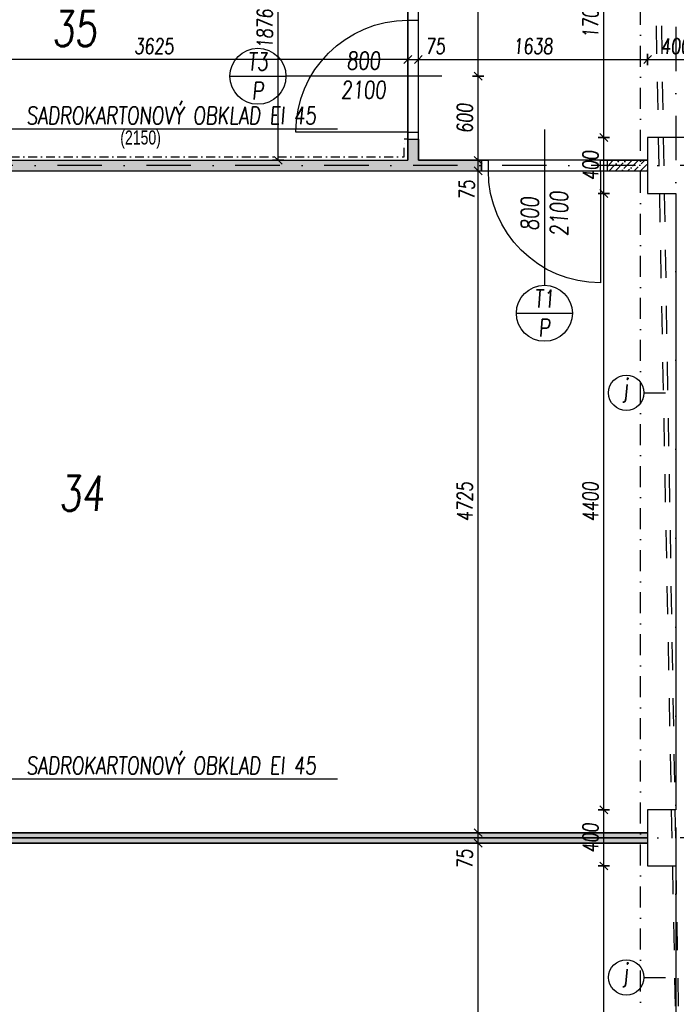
# Model space of a CAD drawing. Header units: millimetres. Extents: x 247761 to 294611, y 172579 to 236863.
# Tile 140 of 256: x 252026 to 256715, y 185268 to 192297. Entities that reach past the tile are written whole.
import ezdxf
from ezdxf.enums import TextEntityAlignment as Align

# ---------------------------------------------------------------- set-up
doc = ezdxf.new("R2010")
doc.units = ezdxf.units.MM
for name, pattern in [('CK_Čerchovaná 50', [6, 3, -1.5, 0, -1.5]), ('ČERCHOVANÁ', [25.4, 12.7, -6.35, 0, -6.35]), ('ČÁRKOVANÁ01-01', [2, 1, -1])]:
    doc.linetypes.add(name, pattern=pattern)
doc.layers.add('DVERE', color=7, linetype='Continuous', true_color=0xf00000)
for name, color, linetype in [('KOTY', 7, 'Continuous'), ('KOTY 50', 7, 'Continuous'), ('KOTY-DVERE', 8, 'Continuous'), ('NOVA', 240, 'Continuous'), ('NOVÁ TENKÁ', 240, 'Continuous'), ('NOVÁ TLUSTÁ', 240, 'Continuous'), ('OBKLAD', 240, 'ČERCHOVANÁ'), ('OSY', 7, 'Continuous'), ('POPIS2', 2, 'Continuous'), ('TENKA', 4, 'Continuous'), ('ŠRAFA', 253, 'Continuous'), ('ŽB', 3, 'Continuous')]:
    doc.layers.add(name, color=color, linetype=linetype)
doc.layers.add('PLOCHY K PRONÁJMU', color=200, linetype='Continuous', plot=False)
doc.layers.add('PLOCHY_MISTNOSTI', color=180, linetype='Continuous', plot=False)
doc.styles.add('CS-ROMANS', font='romans.shx', dxfattribs={"width": 0.75, "oblique": 5})
doc.styles.get("Standard").update_dxf_attribs({"font": 'arial.ttf'})
doc.dimstyles.new('A_KÓTA_50', dxfattribs={"dimtxt": 110, "dimasz": 2, "dimexe": 100, "dimexo": 1500, "dimgap": 40, "dimtad": 1, "dimrnd": 1, "dimdsep": 46, "dimtxsty": 'CS-ROMANS', "dimblk": 'KOT_CARA20', "dimcen": 45, "dimse1": 1, "dimse2": 1, "dimclrd": 256, "dimclre": 256, "dimclrt": 256, "dimadec": 0, "dimazin": 0, "dimtfac": 1, "dimtix": 1, "dimtmove": 2, "dimatfit": 3, "dimldrblk": 'OBLIQUE', "dimfxl": 0, "dimtolj": 1, "dimarcsym": 0})

# ---------------------------------------------------------------- blocks, each defined once
blk = doc.blocks.new('KOT_CARA20')
for p, q in [((0, 0), (-14.1, -14.1)), ((0, 20), (0, -20)), ((0, 0), (14.1, 14.1))]:
    blk.add_line(p, q)
blk = doc.blocks.new('*D187')
at = {"layer": 'Defpoints', "color": 0, "ltscale": 5, "transparency": 16777216}
for p in [(254873, 192012.3), (254798, 191584.7), (254873, 191584.7)]:
    blk.add_point(p, dxfattribs=at)
at = {"layer": 'KOTY 50', "lineweight": -2, "ltscale": 5, "transparency": 16777216}
for p, q in [((254796, 192012.3), (254794, 192012.3)), ((254798, 192012.3), (254873, 192012.3)), ((254875, 192012.3), (254877, 192012.3))]:
    blk.add_line(p, q, dxfattribs=at)
at = {"layer": 'KOTY 50', "lineweight": -2, "ltscale": 5, "transparency": 16777216, "xscale": 2, "yscale": 2, "zscale": 2}
blk.add_blockref('KOT_CARA20', (254798, 192012.3), dxfattribs=at)
at = {"layer": 'KOTY 50', "lineweight": -2, "ltscale": 5, "transparency": 16777216, "xscale": 2, "yscale": 2, "zscale": 2, "rotation": 180}
blk.add_blockref('KOT_CARA20', (254873, 192012.3), dxfattribs=at)
at = {"layer": 'KOTY 50', "ltscale": 5, "transparency": 16777216, "insert": (254994.3, 192107.3), "char_height": 110, "attachment_point": 5, "style": 'CS-ROMANS'}
blk.add_mtext('\\A1;75', dxfattribs=at)
blk = doc.blocks.new('_OBLIQUE')
at = {"color": 0, "linetype": 'ByBlock', "ltscale": 15}
blk.add_line((-0.5, -0.5), (0.5, 0.5), dxfattribs=at)
blk = doc.blocks.new('*D188')
at = {"layer": 'Defpoints', "color": 0, "ltscale": 5, "transparency": 16777216}
for p in [(256510.5, 192012.3), (254873, 191584.7), (256510.5, 191455.3)]:
    blk.add_point(p, dxfattribs=at)
at = {"layer": 'KOTY 50', "lineweight": -2, "ltscale": 5, "transparency": 16777216}
blk.add_line((254875, 192012.3), (256508.5, 192012.3), dxfattribs=at)
at = {"layer": 'KOTY 50', "lineweight": -2, "ltscale": 5, "transparency": 16777216, "xscale": 2, "yscale": 2, "zscale": 2, "rotation": 180}
blk.add_blockref('KOT_CARA20', (254873, 192012.3), dxfattribs=at)
at = {"layer": 'KOTY 50', "lineweight": -2, "ltscale": 5, "transparency": 16777216, "xscale": 2, "yscale": 2, "zscale": 2}
blk.add_blockref('KOT_CARA20', (256510.5, 192012.3), dxfattribs=at)
at = {"layer": 'KOTY 50', "ltscale": 5, "transparency": 16777216, "insert": (255691.8, 192107.3), "char_height": 110, "attachment_point": 5, "style": 'CS-ROMANS'}
blk.add_mtext('\\A1;1638', dxfattribs=at)
blk = doc.blocks.new('*D189')
at = {"layer": 'Defpoints', "color": 0, "ltscale": 5, "transparency": 16777216}
for p in [(256910.5, 192012.3), (256510.5, 191455.3), (256910.5, 191455.3)]:
    blk.add_point(p, dxfattribs=at)
at = {"layer": 'KOTY 50', "lineweight": -2, "ltscale": 5, "transparency": 16777216}
blk.add_line((256512.5, 192012.3), (256908.5, 192012.3), dxfattribs=at)
at = {"layer": 'KOTY 50', "lineweight": -2, "ltscale": 5, "transparency": 16777216, "xscale": 2, "yscale": 2, "zscale": 2, "rotation": 180}
blk.add_blockref('KOT_CARA20', (256510.5, 192012.3), dxfattribs=at)
at = {"layer": 'KOTY 50', "lineweight": -2, "ltscale": 5, "transparency": 16777216, "xscale": 2, "yscale": 2, "zscale": 2}
blk.add_blockref('KOT_CARA20', (256910.5, 192012.3), dxfattribs=at)
at = {"layer": 'KOTY 50', "ltscale": 5, "transparency": 16777216, "insert": (256710.5, 192107.3), "char_height": 110, "attachment_point": 5, "style": 'CS-ROMANS'}
blk.add_mtext('\\A1;400', dxfattribs=at)
blk = doc.blocks.new('*D293')
at = {"layer": 'Defpoints', "color": 0, "ltscale": 5, "transparency": 16777216}
for p in [(254798, 186492.8), (255299.7, 186492.8), (254798, 186417.8)]:
    blk.add_point(p, dxfattribs=at)
at = {"layer": 'KOTY 50', "lineweight": -2, "ltscale": 5, "transparency": 16777216}
for p, q in [((255299.7, 186494.8), (255299.7, 186496.8)), ((255299.7, 186417.8), (255299.7, 186492.8)), ((255299.7, 186415.8), (255299.7, 186413.8))]:
    blk.add_line(p, q, dxfattribs=at)
at = {"layer": 'KOTY 50', "lineweight": -2, "ltscale": 5, "transparency": 16777216, "xscale": 2, "yscale": 2, "zscale": 2}
for p, rotation in [((255299.7, 186492.8), 270), ((255299.7, 186417.8), 90)]:
    blk.add_blockref('KOT_CARA20', p, dxfattribs=dict(at, rotation=rotation))
at = {"layer": 'KOTY 50', "ltscale": 5, "transparency": 16777216, "insert": (255204.7, 186303.5), "char_height": 110, "attachment_point": 5, "rotation": 90, "style": 'CS-ROMANS'}
blk.add_mtext('\\A1;75', dxfattribs=at)
blk = doc.blocks.new('*D294')
at = {"layer": 'Defpoints', "color": 0, "ltscale": 5, "transparency": 16777216}
for p in [(254798, 191292.8), (255299.7, 191292.8), (254798, 191217.8)]:
    blk.add_point(p, dxfattribs=at)
at = {"layer": 'KOTY 50', "lineweight": -2, "ltscale": 5, "transparency": 16777216}
for p, q in [((255299.7, 191294.8), (255299.7, 191296.8)), ((255299.7, 191217.8), (255299.7, 191292.8)), ((255299.7, 191215.8), (255299.7, 191213.8))]:
    blk.add_line(p, q, dxfattribs=at)
at = {"layer": 'KOTY 50', "lineweight": -2, "ltscale": 5, "transparency": 16777216, "xscale": 2, "yscale": 2, "zscale": 2}
for p, rotation in [((255299.7, 191292.8), 270), ((255299.7, 191217.8), 90)]:
    blk.add_blockref('KOT_CARA20', p, dxfattribs=dict(at, rotation=rotation))
at = {"layer": 'KOTY 50', "ltscale": 5, "transparency": 16777216, "insert": (255219.7, 191080.3), "char_height": 110, "attachment_point": 5, "rotation": 90, "style": 'CS-ROMANS'}
blk.add_mtext('\\A1;75', dxfattribs=at)
blk = doc.blocks.new('*D295')
at = {"layer": 'Defpoints', "color": 0, "ltscale": 5, "transparency": 16777216}
for p in [(255040.4, 191892.8), (255299.7, 191892.8), (254798, 191292.8)]:
    blk.add_point(p, dxfattribs=at)
at = {"layer": 'KOTY 50', "lineweight": -2, "ltscale": 5, "transparency": 16777216}
blk.add_line((255299.7, 191294.8), (255299.7, 191890.8), dxfattribs=at)
at = {"layer": 'KOTY 50', "lineweight": -2, "ltscale": 5, "transparency": 16777216, "xscale": 2, "yscale": 2, "zscale": 2}
for p, rotation in [((255299.7, 191892.8), 90), ((255299.7, 191292.8), 270)]:
    blk.add_blockref('KOT_CARA20', p, dxfattribs=dict(at, rotation=rotation))
at = {"layer": 'KOTY 50', "ltscale": 5, "transparency": 16777216, "insert": (255204.7, 191592.8), "char_height": 110, "attachment_point": 5, "rotation": 90, "style": 'CS-ROMANS'}
blk.add_mtext('\\A1;600', dxfattribs=at)
blk = doc.blocks.new('*D296')
at = {"layer": 'Defpoints', "color": 0, "ltscale": 5, "transparency": 16777216}
for p in [(255110.6, 193155.3), (255299.7, 193155.3), (255040.4, 191892.8)]:
    blk.add_point(p, dxfattribs=at)
at = {"layer": 'KOTY 50', "lineweight": -2, "ltscale": 5, "transparency": 16777216}
blk.add_line((255299.7, 191894.8), (255299.7, 193153.3), dxfattribs=at)
at = {"layer": 'KOTY 50', "lineweight": -2, "ltscale": 5, "transparency": 16777216, "xscale": 2, "yscale": 2, "zscale": 2}
for p, rotation in [((255299.7, 193155.3), 90), ((255299.7, 191892.8), 270)]:
    blk.add_blockref('KOT_CARA20', p, dxfattribs=dict(at, rotation=rotation))
at = {"layer": 'KOTY 50', "ltscale": 5, "transparency": 16777216, "insert": (255204.7, 192524), "char_height": 110, "attachment_point": 5, "rotation": 90, "style": 'CS-ROMANS'}
blk.add_mtext('\\A1;1263', dxfattribs=at)
blk = doc.blocks.new('*D308')
at = {"layer": 'Defpoints', "color": 0, "ltscale": 5, "transparency": 16777216}
for p in [(256198.3, 186255.3), (256510.5, 186255.3), (256610.5, 181855.3)]:
    blk.add_point(p, dxfattribs=at)
at = {"layer": 'KOTY 50', "lineweight": -2, "ltscale": 5, "transparency": 16777216}
blk.add_line((256198.3, 181857.3), (256198.3, 186253.3), dxfattribs=at)
at = {"layer": 'KOTY 50', "lineweight": -2, "ltscale": 5, "transparency": 16777216, "xscale": 2, "yscale": 2, "zscale": 2}
for p, rotation in [((256198.3, 186255.3), 90), ((256198.3, 181855.3), 270)]:
    blk.add_blockref('KOT_CARA20', p, dxfattribs=dict(at, rotation=rotation))
at = {"layer": 'KOTY 50', "ltscale": 5, "transparency": 16777216, "insert": (256103.3, 184055.3), "char_height": 110, "attachment_point": 5, "rotation": 90, "style": 'CS-ROMANS'}
blk.add_mtext('\\A1;4400', dxfattribs=at)
blk = doc.blocks.new('*D309')
at = {"layer": 'Defpoints', "color": 0, "ltscale": 5, "transparency": 16777216}
for p in [(256198.3, 186655.3), (256510.5, 186655.3), (256510.5, 186255.3)]:
    blk.add_point(p, dxfattribs=at)
at = {"layer": 'KOTY 50', "lineweight": -2, "ltscale": 5, "transparency": 16777216}
blk.add_line((256198.3, 186257.3), (256198.3, 186653.3), dxfattribs=at)
at = {"layer": 'KOTY 50', "lineweight": -2, "ltscale": 5, "transparency": 16777216, "xscale": 2, "yscale": 2, "zscale": 2}
for p, rotation in [((256198.3, 186655.3), 90), ((256198.3, 186255.3), 270)]:
    blk.add_blockref('KOT_CARA20', p, dxfattribs=dict(at, rotation=rotation))
at = {"layer": 'KOTY 50', "ltscale": 5, "transparency": 16777216, "insert": (256103.3, 186455.3), "char_height": 110, "attachment_point": 5, "rotation": 90, "style": 'CS-ROMANS'}
blk.add_mtext('\\A1;400', dxfattribs=at)
blk = doc.blocks.new('*D310')
at = {"layer": 'Defpoints', "color": 0, "ltscale": 5, "transparency": 16777216}
for p in [(256198.3, 191055.3), (256510.5, 191055.3), (256510.5, 186655.3)]:
    blk.add_point(p, dxfattribs=at)
at = {"layer": 'KOTY 50', "lineweight": -2, "ltscale": 5, "transparency": 16777216}
blk.add_line((256198.3, 186657.3), (256198.3, 191053.3), dxfattribs=at)
at = {"layer": 'KOTY 50', "lineweight": -2, "ltscale": 5, "transparency": 16777216, "xscale": 2, "yscale": 2, "zscale": 2}
for p, rotation in [((256198.3, 191055.3), 90), ((256198.3, 186655.3), 270)]:
    blk.add_blockref('KOT_CARA20', p, dxfattribs=dict(at, rotation=rotation))
at = {"layer": 'KOTY 50', "ltscale": 5, "transparency": 16777216, "insert": (256103.3, 188855.3), "char_height": 110, "attachment_point": 5, "rotation": 90, "style": 'CS-ROMANS'}
blk.add_mtext('\\A1;4400', dxfattribs=at)
blk = doc.blocks.new('*D311')
at = {"layer": 'Defpoints', "color": 0, "ltscale": 5, "transparency": 16777216}
for p in [(256198.3, 191455.3), (256510.5, 191455.3), (256510.5, 191055.3)]:
    blk.add_point(p, dxfattribs=at)
at = {"layer": 'KOTY 50', "lineweight": -2, "ltscale": 5, "transparency": 16777216}
blk.add_line((256198.3, 191057.3), (256198.3, 191453.3), dxfattribs=at)
at = {"layer": 'KOTY 50', "lineweight": -2, "ltscale": 5, "transparency": 16777216, "xscale": 2, "yscale": 2, "zscale": 2}
for p, rotation in [((256198.3, 191455.3), 90), ((256198.3, 191055.3), 270)]:
    blk.add_blockref('KOT_CARA20', p, dxfattribs=dict(at, rotation=rotation))
at = {"layer": 'KOTY 50', "ltscale": 5, "transparency": 16777216, "insert": (256103.3, 191255.3), "char_height": 110, "attachment_point": 5, "rotation": 90, "style": 'CS-ROMANS'}
blk.add_mtext('\\A1;400', dxfattribs=at)
blk = doc.blocks.new('*D312')
at = {"layer": 'Defpoints', "color": 0, "ltscale": 5, "transparency": 16777216}
for p in [(256198.3, 193155.3), (256353.8, 193155.3), (256510.5, 191455.3)]:
    blk.add_point(p, dxfattribs=at)
at = {"layer": 'KOTY 50', "lineweight": -2, "ltscale": 5, "transparency": 16777216}
blk.add_line((256198.3, 191457.3), (256198.3, 193153.3), dxfattribs=at)
at = {"layer": 'KOTY 50', "lineweight": -2, "ltscale": 5, "transparency": 16777216, "xscale": 2, "yscale": 2, "zscale": 2}
for p, rotation in [((256198.3, 193155.3), 90), ((256198.3, 191455.3), 270)]:
    blk.add_blockref('KOT_CARA20', p, dxfattribs=dict(at, rotation=rotation))
at = {"layer": 'KOTY 50', "ltscale": 5, "transparency": 16777216, "insert": (256103.3, 192305.3), "char_height": 110, "attachment_point": 5, "rotation": 90, "style": 'CS-ROMANS'}
blk.add_mtext('\\A1;1700', dxfattribs=at)
blk = doc.blocks.new('*D447')
at = {"layer": 'Defpoints', "color": 0, "ltscale": 5, "transparency": 16777216}
for p in [(253872.1, 193168.8), (254448, 193168.8), (254798, 191292.8)]:
    blk.add_point(p, dxfattribs=at)
at = {"layer": 'KOTY 50', "lineweight": -2, "ltscale": 5, "transparency": 16777216}
blk.add_line((253872.1, 191294.8), (253872.1, 193166.8), dxfattribs=at)
at = {"layer": 'KOTY 50', "lineweight": -2, "ltscale": 5, "transparency": 16777216, "xscale": 2, "yscale": 2, "zscale": 2}
for p, rotation in [((253872.1, 193168.8), 90), ((253872.1, 191292.8), 270)]:
    blk.add_blockref('KOT_CARA20', p, dxfattribs=dict(at, rotation=rotation))
at = {"layer": 'KOTY 50', "ltscale": 5, "transparency": 16777216, "insert": (253777.1, 192230.8), "char_height": 110, "attachment_point": 5, "rotation": 90, "style": 'CS-ROMANS'}
blk.add_mtext('\\A1;1876', dxfattribs=at)
blk = doc.blocks.new('*D475')
at = {"layer": 'Defpoints', "color": 0, "ltscale": 5, "transparency": 16777216}
for p in [(255299.7, 186417.8), (255493.9, 186417.8), (255493.9, 181692.8)]:
    blk.add_point(p, dxfattribs=at)
at = {"layer": 'KOTY 50', "lineweight": -2, "ltscale": 5, "transparency": 16777216}
blk.add_line((255299.7, 181694.8), (255299.7, 186415.8), dxfattribs=at)
at = {"layer": 'KOTY 50', "lineweight": -2, "ltscale": 5, "transparency": 16777216, "xscale": 2, "yscale": 2, "zscale": 2}
for p, rotation in [((255299.7, 186417.8), 90), ((255299.7, 181692.8), 270)]:
    blk.add_blockref('KOT_CARA20', p, dxfattribs=dict(at, rotation=rotation))
at = {"layer": 'KOTY 50', "ltscale": 5, "transparency": 16777216, "insert": (255204.7, 184055.3), "char_height": 110, "attachment_point": 5, "rotation": 90, "style": 'CS-ROMANS'}
blk.add_mtext('\\A1;4725', dxfattribs=at)
blk = doc.blocks.new('*D476')
at = {"layer": 'Defpoints', "color": 0, "ltscale": 5, "transparency": 16777216}
for p in [(255299.7, 191217.8), (255478.5, 191217.8), (255605.1, 186492.8)]:
    blk.add_point(p, dxfattribs=at)
at = {"layer": 'KOTY 50', "lineweight": -2, "ltscale": 5, "transparency": 16777216}
blk.add_line((255299.7, 186494.8), (255299.7, 191215.8), dxfattribs=at)
at = {"layer": 'KOTY 50', "lineweight": -2, "ltscale": 5, "transparency": 16777216, "xscale": 2, "yscale": 2, "zscale": 2}
for p, rotation in [((255299.7, 191217.8), 90), ((255299.7, 186492.8), 270)]:
    blk.add_blockref('KOT_CARA20', p, dxfattribs=dict(at, rotation=rotation))
at = {"layer": 'KOTY 50', "ltscale": 5, "transparency": 16777216, "insert": (255204.7, 188855.3), "char_height": 110, "attachment_point": 5, "rotation": 90, "style": 'CS-ROMANS'}
blk.add_mtext('\\A1;4725', dxfattribs=at)
blk = doc.blocks.new('*D518')
at = {"layer": 'Defpoints', "color": 0, "ltscale": 5, "transparency": 16777216}
for p in [(254798, 192220.1), (251173, 192012.3), (251173, 191880.7)]:
    blk.add_point(p, dxfattribs=at)
at = {"layer": 'KOTY 50', "lineweight": -2, "ltscale": 5, "transparency": 16777216}
blk.add_line((254796, 192012.3), (251175, 192012.3), dxfattribs=at)
at = {"layer": 'KOTY 50', "lineweight": -2, "ltscale": 5, "transparency": 16777216, "xscale": 2, "yscale": 2, "zscale": 2, "rotation": 180}
blk.add_blockref('KOT_CARA20', (251173, 192012.3), dxfattribs=at)
at = {"layer": 'KOTY 50', "lineweight": -2, "ltscale": 5, "transparency": 16777216, "xscale": 2, "yscale": 2, "zscale": 2}
blk.add_blockref('KOT_CARA20', (254798, 192012.3), dxfattribs=at)
at = {"layer": 'KOTY 50', "ltscale": 5, "transparency": 16777216, "insert": (252985.5, 192107.3), "char_height": 110, "attachment_point": 5, "style": 'CS-ROMANS'}
blk.add_mtext('\\A1;3625', dxfattribs=at)

msp = doc.modelspace()

# ---------------------------------------------------------------- hatches: boundary and pattern name
at = {"layer": 'ŠRAFA', "ltscale": 5}
h = msp.add_hatch(dxfattribs=at)
h.set_pattern_fill('ANSI36', color=256, scale=10)
h.paths.add_polyline_path([(254873.017, 191442.759), (254798.017, 191442.759), (254798.017, 191292.759), (250660.517, 191292.759), (250660.517, 191217.759), (255323.017, 191217.759), (255323.017, 191292.759), (254873.017, 191292.759)])
h = msp.add_hatch(dxfattribs=at)
h.set_pattern_fill('ANSI36', color=256, scale=10)
h.paths.add_polyline_path([(256223.017, 191292.759), (256510.517, 191292.759), (256510.517, 191217.759), (256223.017, 191217.759)])
h = msp.add_hatch(dxfattribs=at)
h.set_pattern_fill('ANSI36', color=256, scale=10)
h.paths.add_polyline_path([(250660.517, 186492.759), (256510.517, 186492.759), (256510.517, 186417.759), (250660.517, 186417.759)])

# ---------------------------------------------------------------- linework, layer by layer
at = {"layer": 'DVERE', "ltscale": 5}
for p, q in [((255323.017, 191292.759), (255373.017, 191292.759)), ((256173.017, 191292.759), (256223.017, 191292.759)), ((255323.017, 191217.759), (255373.017, 191217.759)), ((256173.017, 191217.759), (256223.017, 191217.759))]:
    msp.add_line(p, q, dxfattribs=at)
at = {"layer": 'DVERE'}
msp.add_lwpolyline([(256173.017, 191217.759), (256173.017, 190417.759, -0.41421356), (255373.017, 191217.759)], format="xyb", dxfattribs=at)
at = {"layer": 'KOTY', "linetype": 'ČÁRKOVANÁ01-01', "ltscale": 200}
for q in [(256460.517, 198055.259), (256510.517, 198055.259)]:
    msp.add_line((256910.517, 174855.259), q, dxfattribs=at)
at = {"layer": 'KOTY'}
for p, q in [((254295.534, 191515.238), (251810.144, 191515.238)), ((254295.534, 186875.083), (251810.144, 186875.083))]:
    msp.add_line(p, q, dxfattribs=at)
at = {"layer": 'KOTY-DVERE'}
for p, q in [((253527.554, 191892.759), (253927.554, 191892.759)), ((255040.41, 191892.759), (253927.554, 191892.759)), ((255773.017, 191513.581), (255773.017, 190400.726)), ((255573.017, 190200.726), (255973.017, 190200.726))]:
    msp.add_line(p, q, dxfattribs=at)
at = {"layer": 'KOTY-DVERE', "ltscale": 5}
for p, q in [((256484.339, 189633.278), (256638.628, 189633.278)), ((256484.339, 185459.82), (256638.628, 185459.82))]:
    msp.add_line(p, q, dxfattribs=at)
at = {"layer": 'KOTY-DVERE'}
for centre, radius in [((253727.554, 191892.759), 200), ((255773.017, 190200.726), 200), ((256357.783, 189633.278), 126.556), ((256357.783, 185459.82), 126.556)]:
    msp.add_circle(centre, radius, dxfattribs=at)
at = {"layer": 'NOVA'}
for points in [[(254798.017, 193617.759), (254798.017, 191292.759)], [(254798.017, 193617.759), (254798.017, 191292.759)], [(254798.017, 191442.759), (254798.017, 191292.759)], [(254798.017, 191442.759), (254873.017, 191442.759)], [(254798.017, 191442.759), (254798.017, 191292.759)], [(254873.017, 191442.759), (254873.017, 191292.759)], [(254873.017, 191442.759), (254873.017, 191292.759)], [(251073.017, 191292.759), (254798.017, 191292.759)], [(254873.017, 191292.759), (255323.017, 191292.759)], [(256223.017, 191292.759), (256510.517, 191292.759)], [(250660.517, 191217.759), (255323.017, 191217.759)], [(256223.017, 191217.759), (256510.517, 191217.759)]]:
    msp.add_lwpolyline(points, dxfattribs=at)
at = {"layer": 'NOVÁ TENKÁ'}
for points in [[(254798.017, 192342.759), (254798.017, 191562.759)], [(254873.017, 191562.759), (254873.017, 192342.759)], [(254798.017, 192292.759), (254873.017, 192292.759)], [(254798.017, 192292.759), (254798.017, 191442.759)], [(254873.017, 191442.759), (254873.017, 192292.759)], [(254798.017, 191492.759), (254873.017, 191492.759)], [(254798.017, 191442.759), (254873.017, 191442.759)], [(255323.017, 191217.759), (255323.017, 191292.759)], [(255373.017, 191217.759), (255373.017, 191292.759)], [(256173.017, 191292.759), (255373.017, 191292.759)], [(256173.017, 191217.759), (256173.017, 191292.759)], [(256223.017, 191217.759), (256223.017, 191292.759)], [(255373.017, 191217.759), (256173.017, 191217.759)], [(250660.517, 186492.759), (256510.517, 186492.759)], [(250660.517, 186417.759), (256510.517, 186417.759)]]:
    msp.add_lwpolyline(points, dxfattribs=at)
msp.add_lwpolyline([(254798.017, 191492.759), (253998.017, 191492.759, -0.41421356), (254798.017, 192292.759)], format="xyb", dxfattribs=at)
at = {"layer": 'NOVÁ TLUSTÁ', "ltscale": 5}
for p, q in [((255323.017, 191292.759), (255323.017, 191217.759)), ((256223.017, 191217.759), (256223.017, 191292.759))]:
    msp.add_line(p, q, dxfattribs=at)
msp.add_lwpolyline([(250660.517, 186492.759), (256510.517, 186492.759), (256510.517, 186417.759), (250660.517, 186417.759)], close=True, dxfattribs=at)
at = {"layer": 'OBKLAD', "ltscale": 5}
msp.add_line((254798.017, 191442.759), (254773.017, 191442.759), dxfattribs=at)
msp.add_lwpolyline([(251198.017, 191317.759), (254773.017, 191317.759), (254773.017, 191442.759)], dxfattribs=at)
at = {"layer": 'OSY', "linetype": 'ČERCHOVANÁ', "ltscale": 25}
for p, q in [((256710.517, 199232.667), (256710.517, 174158.02)), ((276747.073, 191255.259), (249108.101, 191255.259)), ((276747.073, 191255.259), (249108.101, 191255.259)), ((276747.073, 186455.259), (249108.101, 186455.259))]:
    msp.add_line(p, q, dxfattribs=at)
at = {"layer": 'PLOCHY K PRONÁJMU', "ltscale": 5}
for points in [[(256910.517, 191455.259), (256510.517, 191455.259), (256510.517, 191055.259), (256710.517, 191055.259), (256710.517, 186655.259), (256510.517, 186655.259), (256510.517, 186455.259), (250720.517, 186455.259), (250720.517, 186815.259), (250210.517, 186815.259), (250210.517, 190895.259), (250720.517, 190895.259), (250720.517, 191615.259), (250210.517, 191615.259), (250210.517, 195699.259)], [(256970.517, 177215.259), (256450.517, 177215.259), (256450.517, 176495.259), (256970.517, 176495.259), (256710.517, 175105.259), (250210.517, 175105.259), (250210.517, 176499.259), (250716.517, 176499.259), (250716.517, 177211.259), (250210.517, 177211.259), (250210.517, 181295.259), (250720.517, 181295.259), (250720.517, 182015.259), (250210.517, 182015.259), (250210.517, 186095.259), (250720.517, 186095.259), (250720.517, 186455.259), (256510.517, 186455.259), (256510.517, 186255.259), (256710.517, 186255.259), (256710.517, 181855.259), (256510.517, 181855.259), (256510.517, 181455.259), (256910.517, 181455.259)]]:
    msp.add_lwpolyline(points, dxfattribs=at)
at = {"layer": 'PLOCHY_MISTNOSTI', "ltscale": 5}
for points in [[(252160.517, 192818.759), (250160.517, 192818.759), (250160.517, 191492.759), (250215.517, 191492.759), (250215.517, 191600.259), (250705.517, 191600.259), (250705.852, 191292.759), (254798.017, 191292.759), (254798.017, 192917.759), (254448.017, 192917.759), (254448.017, 193168.759), (252160.517, 193168.759)], [(254873.017, 193155.259), (271148.017, 193155.259), (271148.017, 191292.759), (269510.517, 191292.759), (269510.517, 191455.259), (269110.517, 191455.259), (269110.517, 191255.259), (263210.517, 191255.259), (263210.517, 191455.259), (262810.517, 191455.259), (262810.517, 191255.259), (256910.517, 191255.259), (256910.517, 191455.259), (256510.517, 191455.259), (256510.517, 191292.758), (254873.017, 191292.758), (254873.017, 193155.259)], [(250160.517, 191017.759), (250260.517, 191017.759), (250260.517, 190955.259), (250660.517, 190955.259), (250660.517, 191217.759), (256510.517, 191217.759), (256510.517, 191055.259), (256710.517, 191055.259), (256710.517, 186655.259), (256510.517, 186655.259), (256510.517, 186492.759), (250660.517, 186492.759), (250660.517, 186755.259), (250260.517, 186755.259), (250260.517, 186692.759), (250160.517, 186692.759), (250160.517, 191017.759)], [(250160.517, 186217.759), (250260.517, 186217.759), (250260.517, 186155.259), (250660.517, 186155.259), (250660.517, 186417.759), (256510.517, 186417.759), (256510.517, 186255.259), (256710.517, 186255.259), (256710.517, 181855.259), (256510.517, 181855.259), (256510.517, 181692.759), (250660.518, 181692.759), (250660.517, 181955.259), (250260.517, 181955.259), (250260.517, 181892.759), (250160.517, 181892.759), (250160.517, 186217.759)]]:
    msp.add_lwpolyline(points, close=True, dxfattribs=at)
at = {"layer": 'TENKA', "linetype": 'CK_Čerchovaná 50', "ltscale": 50}
msp.add_line((256460.517, 174855.259), (256460.517, 198055.259), dxfattribs=at)
at = {"layer": 'ŽB'}
for p, q in [((256710.517, 191055.259), (256710.517, 186655.259)), ((256710.517, 186255.259), (256710.517, 181855.259))]:
    msp.add_line(p, q, dxfattribs=at)
for points in [[(256910.517, 191455.259), (256510.517, 191455.259), (256510.517, 191055.259), (256710.517, 191055.259)], [(256710.517, 186655.259), (256510.517, 186655.259), (256510.517, 186255.259), (256710.517, 186255.259)]]:
    msp.add_lwpolyline(points, dxfattribs=at)

# ---------------------------------------------------------------- texts
at = {"layer": 'KOTY', "ltscale": 20, "style": 'CS-ROMANS', "oblique": 5, "width": 0.75}
for p in [(253108.596, 191633.1), (253108.596, 186992.944)]:
    msp.add_text('SADROKARTONOVÝ OBKLAD EI 45', height=125, dxfattribs=at).set_placement(p, align=Align.MIDDLE)
at = {"layer": 'KOTY-DVERE', "char_height": 125, "attachment_point": 5, "style": 'CS-ROMANS'}
for s, width, insert in [('T3\\PP', 125, (253727.554, 191892.759)), ('T1\\PP', 125, (255773.017, 190200.726)), ('j', 141.62944, (256352.581, 189650.179)), ('j', 141.62944, (256352.581, 185476.721))]:
    msp.add_mtext_dynamic_manual_height_columns(s, width=width, gutter_width=12.5, heights=[0], dxfattribs=dict(at, insert=insert))
at = {"layer": 'KOTY-DVERE', "insert": (254480.964, 191900.232), "char_height": 125, "attachment_point": 5, "style": 'CS-ROMANS'}
msp.add_mtext('\\A1;800\\P2100', dxfattribs=at)
at = {"layer": 'KOTY-DVERE', "insert": (255773.017, 190911.081), "char_height": 125, "attachment_point": 5, "rotation": 90, "style": 'CS-ROMANS'}
msp.add_mtext('\\A1;800\\P2100', dxfattribs=at)
at = {"layer": 'OBKLAD', "color": 10, "ltscale": 15, "insert": (252744.718, 191505.678), "char_height": 100, "attachment_point": 1}
msp.add_mtext_dynamic_manual_height_columns('{\\Fcs_romns|c0;\\W0.75;(2150)}', width=295.05305, gutter_width=12.5, heights=[0], dxfattribs=at)
at = {"layer": 'POPIS2', "ltscale": 15, "style": 'CS-ROMANS', "oblique": 5, "width": 0.75}
for s, p in [('35', (252256.83, 192107.099)), ('34', (252306.613, 188790.288))]:
    msp.add_text(s, height=250, dxfattribs=at).set_placement(p)

# ---------------------------------------------------------------- dimensions: what is measured, and where the dimension line sits
at = {"layer": 'KOTY 50', "ltscale": 5}
for base, p1, p2, picture, middle in [((253872.076, 193168.759), (254798.017, 191292.759), (254448.017, 193168.759), '*D447', (253777.076, 192230.759)), ((255299.688, 193155.259), (255040.41, 191892.759), (255110.604, 193155.259), '*D296', (255204.688, 192524.009)), ((256198.301, 193155.259), (256510.517, 191455.259), (256353.821, 193155.259), '*D312', (256103.301, 192305.259)), ((255299.688, 191892.759), (254798.017, 191292.759), (255040.41, 191892.759), '*D295', (255204.688, 191592.759)), ((256198.301, 191455.259), (256510.517, 191055.259), (256510.517, 191455.259), '*D311', (256103.301, 191255.259)), ((255299.688, 191217.759), (255605.093, 186492.759), (255478.511, 191217.759), '*D476', (255204.688, 188855.259)), ((256198.301, 191055.259), (256510.517, 186655.259), (256510.517, 191055.259), '*D310', (256103.301, 188855.259)), ((256198.301, 186655.259), (256510.517, 186255.259), (256510.517, 186655.259), '*D309', (256103.301, 186455.259)), ((255299.688, 186417.759), (255493.93, 181692.759), (255493.93, 186417.759), '*D475', (255204.688, 184055.259)), ((256198.301, 186255.259), (256610.517, 181855.259), (256510.517, 186255.259), '*D308', (256103.301, 184055.259))]:
    dim = msp.add_linear_dim(base=base, p1=p1, p2=p2, angle=90, dimstyle='A_KÓTA_50', dxfattribs=at)
    dim.commit()
    dim.dimension.update_dxf_attribs({"geometry": picture, "text_midpoint": middle})
for base, p1, p2, picture, middle in [((251173.017, 192012.3), (254798.017, 192220.111), (251173.017, 191880.716), '*D518', (252985.517, 192107.3)), ((256510.517, 192012.3), (254873.017, 191584.657), (256510.517, 191455.259), '*D188', (255691.767, 192107.3)), ((256910.517, 192012.3), (256510.517, 191455.259), (256910.517, 191455.259), '*D189', (256710.517, 192107.3))]:
    dim = msp.add_linear_dim(base=base, p1=p1, p2=p2, dimstyle='A_KÓTA_50', dxfattribs=at)
    dim.commit()
    dim.dimension.update_dxf_attribs({"geometry": picture, "text_midpoint": middle})
dim = msp.add_linear_dim(base=(254873.017, 192012.3), p1=(254798.017, 191584.657), p2=(254873.017, 191584.657), dimstyle='A_KÓTA_50', dxfattribs=at)
dim.commit()
dim.dimension.update_dxf_attribs({"geometry": '*D187', "text_midpoint": (254994.326, 192107.3), "dimtype": 128})
for base, p1, p2, picture, middle in [((255299.688, 191292.759), (254798.017, 191217.759), (254798.017, 191292.759), '*D294', (255219.696, 191080.318)), ((255299.688, 186492.759), (254798.017, 186417.759), (254798.017, 186492.759), '*D293', (255204.688, 186303.451))]:
    dim = msp.add_linear_dim(base=base, p1=p1, p2=p2, angle=90, dimstyle='A_KÓTA_50', dxfattribs=at)
    dim.commit()
    dim.dimension.update_dxf_attribs({"geometry": picture, "text_midpoint": middle, "dimtype": 128})

doc.saveas('drawing.dxf')
